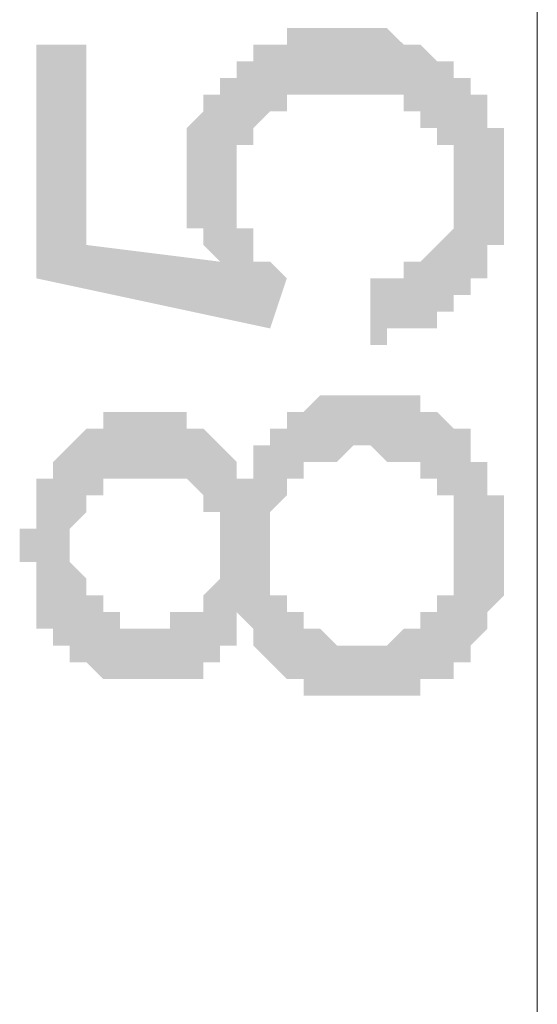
# Model space of a CAD drawing. Header units: metres. Extents: x 5.7 to 89.8, y 4 to 63.5.
# Tile 113 of 256: x 22.136 to 22.434, y 50.267 to 50.835. Entities that reach past the tile are written whole.
import ezdxf

# ---------------------------------------------------------------- set-up
doc = ezdxf.new("R2010")
doc.units = ezdxf.units.M
doc.header["$MEASUREMENT"] = 0
doc.layers.add('PDF17_dim', color=7, linetype='Continuous')

msp = doc.modelspace()

# ---------------------------------------------------------------- hatches: boundary and pattern name
at = {"layer": 'PDF17_dim', "transparency": 33554559}
msp.add_hatch(color=256, dxfattribs=at).paths.add_polyline_path([(22.33796, 50.64727), (22.33796, 50.6858), (22.33796, 50.6858), (22.34759, 50.6858), (22.34759, 50.6858), (22.35723, 50.6858), (22.35723, 50.69543), (22.35723, 50.69543), (22.36686, 50.69543), (22.36686, 50.69543), (22.36686, 50.69543), (22.36686, 50.69543), (22.37649, 50.70506), (22.37649, 50.70506), (22.37649, 50.70506), (22.37649, 50.70506), (22.38612, 50.71469), (22.38612, 50.71469), (22.38612, 50.71469), (22.38612, 50.72432), (22.38612, 50.72432), (22.38612, 50.73395), (22.38612, 50.73395), (22.38612, 50.73395), (22.38612, 50.73395), (22.38612, 50.74358), (22.38612, 50.74358), (22.38612, 50.75321), (22.38612, 50.75321), (22.38612, 50.75321), (22.38612, 50.76284), (22.38612, 50.76284), (22.37649, 50.76284), (22.37649, 50.77248), (22.37649, 50.77248), (22.37649, 50.77248), (22.36686, 50.77248), (22.36686, 50.78211), (22.36686, 50.78211), (22.36686, 50.78211), (22.35723, 50.78211), (22.35723, 50.78211), (22.35723, 50.79174), (22.34759, 50.79174), (22.34759, 50.79174), (22.34759, 50.79174), (22.33796, 50.79174), (22.33796, 50.79174), (22.33796, 50.79174), (22.32833, 50.79174), (22.32833, 50.79174), (22.3187, 50.79174), (22.3187, 50.79174), (22.3187, 50.79174), (22.30907, 50.79174), (22.30907, 50.79174), (22.30907, 50.79174), (22.29944, 50.79174), (22.29944, 50.79174), (22.29944, 50.79174), (22.28981, 50.79174), (22.28981, 50.79174), (22.28981, 50.78211), (22.28018, 50.78211), (22.28018, 50.78211), (22.28018, 50.78211), (22.28018, 50.78211), (22.27054, 50.77248), (22.27054, 50.77248), (22.27054, 50.77248), (22.27054, 50.76284), (22.27054, 50.76284), (22.26091, 50.76284), (22.26091, 50.75321), (22.26091, 50.75321), (22.26091, 50.75321), (22.26091, 50.74358), (22.26091, 50.74358), (22.26091, 50.74358), (22.26091, 50.73395), (22.26091, 50.73395), (22.26091, 50.73395), (22.26091, 50.72432), (22.26091, 50.72432), (22.26091, 50.71469), (22.26091, 50.71469), (22.27054, 50.71469), (22.27054, 50.70506), (22.27054, 50.70506), (22.27054, 50.70506), (22.27054, 50.70506), (22.27054, 50.69543), (22.28018, 50.69543), (22.28018, 50.69543), (22.28018, 50.69543), (22.28981, 50.6858), (22.28981, 50.6858), (22.28018, 50.6569), (22.14534, 50.6858), (22.14534, 50.82063), (22.17423, 50.82063), (22.17423, 50.70506), (22.25128, 50.69543), (22.25128, 50.69543), (22.24165, 50.70506), (22.24165, 50.70506), (22.24165, 50.70506), (22.24165, 50.71469), (22.24165, 50.71469), (22.23202, 50.71469), (22.23202, 50.72432), (22.23202, 50.72432), (22.23202, 50.73395), (22.23202, 50.73395), (22.23202, 50.73395), (22.23202, 50.74358), (22.23202, 50.74358), (22.23202, 50.74358), (22.23202, 50.75321), (22.23202, 50.75321), (22.23202, 50.75321), (22.23202, 50.76284), (22.23202, 50.76284), (22.23202, 50.77248), (22.23202, 50.77248), (22.23202, 50.77248), (22.24165, 50.78211), (22.24165, 50.78211), (22.24165, 50.78211), (22.24165, 50.79174), (22.24165, 50.79174), (22.25128, 50.79174), (22.25128, 50.80137), (22.25128, 50.80137), (22.25128, 50.80137), (22.26091, 50.80137), (22.26091, 50.811), (22.26091, 50.811), (22.26091, 50.811), (22.27054, 50.811), (22.27054, 50.82063), (22.27054, 50.82063), (22.28018, 50.82063), (22.28018, 50.82063), (22.28018, 50.82063), (22.28981, 50.82063), (22.28981, 50.83026), (22.28981, 50.83026), (22.29944, 50.83026), (22.29944, 50.83026), (22.30907, 50.83026), (22.30907, 50.83026), (22.30907, 50.83026), (22.3187, 50.83026), (22.3187, 50.83026), (22.3187, 50.83026), (22.32833, 50.83026), (22.32833, 50.83026), (22.33796, 50.83026), (22.33796, 50.83026), (22.33796, 50.83026), (22.34759, 50.83026), (22.34759, 50.83026), (22.35723, 50.82063), (22.35723, 50.82063), (22.35723, 50.82063), (22.36686, 50.82063), (22.36686, 50.82063), (22.36686, 50.82063), (22.37649, 50.811), (22.37649, 50.811), (22.37649, 50.811), (22.38612, 50.811), (22.38612, 50.811), (22.38612, 50.80137), (22.38612, 50.80137), (22.38612, 50.80137), (22.39575, 50.80137), (22.39575, 50.79174), (22.39575, 50.79174), (22.39575, 50.79174), (22.40538, 50.79174), (22.40538, 50.78211), (22.40538, 50.78211), (22.40538, 50.78211), (22.40538, 50.77248), (22.40538, 50.77248), (22.41501, 50.77248), (22.41501, 50.76284), (22.41501, 50.76284), (22.41501, 50.75321), (22.41501, 50.75321), (22.41501, 50.75321), (22.41501, 50.74358), (22.41501, 50.74358), (22.41501, 50.73395), (22.41501, 50.73395), (22.41501, 50.73395), (22.41501, 50.73395), (22.41501, 50.72432), (22.41501, 50.72432), (22.41501, 50.71469), (22.41501, 50.71469), (22.41501, 50.71469), (22.41501, 50.70506), (22.40538, 50.70506), (22.40538, 50.69543), (22.40538, 50.69543), (22.40538, 50.69543), (22.40538, 50.69543), (22.40538, 50.6858), (22.39575, 50.6858), (22.39575, 50.6858), (22.39575, 50.67616), (22.39575, 50.67616), (22.39575, 50.67616), (22.38612, 50.67616), (22.38612, 50.66653), (22.38612, 50.66653), (22.37649, 50.66653), (22.37649, 50.66653), (22.37649, 50.66653), (22.37649, 50.6569), (22.36686, 50.6569), (22.36686, 50.6569), (22.35723, 50.6569), (22.35723, 50.6569), (22.35723, 50.6569), (22.34759, 50.6569), (22.34759, 50.6569), (22.34759, 50.64727), (22.33796, 50.64727)])
h = msp.add_hatch(color=256, dxfattribs=at)
h.paths.add_polyline_path([(22.26091, 50.49317), (22.26091, 50.49317), (22.26091, 50.48354), (22.26091, 50.48354), (22.26091, 50.47391), (22.25128, 50.47391), (22.25128, 50.47391), (22.25128, 50.47391), (22.25128, 50.46428), (22.24165, 50.46428), (22.24165, 50.46428), (22.24165, 50.46428), (22.24165, 50.46428), (22.24165, 50.45465), (22.23202, 50.45465), (22.23202, 50.45465), (22.22239, 50.45465), (22.22239, 50.45465), (22.22239, 50.45465), (22.21276, 50.45465), (22.21276, 50.45465), (22.21276, 50.45465), (22.20313, 50.45465), (22.20313, 50.45465), (22.1935, 50.45465), (22.1935, 50.45465), (22.1935, 50.45465), (22.18386, 50.45465), (22.18386, 50.45465), (22.18386, 50.45465), (22.17423, 50.46428), (22.17423, 50.46428), (22.17423, 50.46428), (22.1646, 50.46428), (22.1646, 50.46428), (22.1646, 50.47391), (22.1646, 50.47391), (22.1646, 50.47391), (22.15497, 50.47391), (22.15497, 50.48354), (22.15497, 50.48354), (22.15497, 50.48354), (22.14534, 50.48354), (22.14534, 50.49317), (22.14534, 50.49317), (22.14534, 50.49317), (22.14534, 50.5028), (22.14534, 50.5028), (22.14534, 50.51243), (22.14534, 50.51243), (22.14534, 50.51243), (22.14534, 50.52206), (22.13571, 50.52206), (22.13571, 50.5317), (22.13571, 50.5317), (22.13571, 50.5317), (22.13571, 50.54133), (22.14534, 50.54133), (22.14534, 50.54133), (22.14534, 50.55096), (22.14534, 50.55096), (22.14534, 50.56059), (22.14534, 50.56059), (22.14534, 50.56059), (22.14534, 50.57022), (22.14534, 50.57022), (22.15497, 50.57022), (22.15497, 50.57985), (22.15497, 50.57985), (22.15497, 50.57985), (22.15497, 50.57985), (22.1646, 50.58948), (22.1646, 50.58948), (22.1646, 50.58948), (22.1646, 50.58948), (22.17423, 50.59911), (22.17423, 50.59911), (22.17423, 50.59911), (22.18386, 50.59911), (22.18386, 50.59911), (22.18386, 50.60875), (22.1935, 50.60875), (22.1935, 50.60875), (22.20313, 50.60875), (22.20313, 50.60875), (22.20313, 50.60875), (22.21276, 50.60875), (22.21276, 50.60875), (22.21276, 50.60875), (22.22239, 50.60875), (22.22239, 50.60875), (22.22239, 50.60875), (22.23202, 50.60875), (22.23202, 50.59911), (22.23202, 50.59911), (22.24165, 50.59911), (22.24165, 50.59911), (22.24165, 50.59911), (22.24165, 50.59911), (22.25128, 50.58948), (22.25128, 50.58948), (22.25128, 50.58948), (22.25128, 50.58948), (22.26091, 50.57985), (22.26091, 50.57985), (22.26091, 50.57985), (22.26091, 50.57022), (22.26091, 50.57022), (22.26091, 50.57022), (22.27054, 50.57022), (22.27054, 50.57985), (22.27054, 50.57985), (22.27054, 50.57985), (22.27054, 50.58948), (22.27054, 50.58948), (22.28018, 50.58948), (22.28018, 50.59911), (22.28018, 50.59911), (22.28018, 50.59911), (22.28981, 50.59911), (22.28981, 50.60875), (22.28981, 50.60875), (22.28981, 50.60875), (22.29944, 50.60875), (22.29944, 50.60875), (22.29944, 50.60875), (22.30907, 50.61838), (22.30907, 50.61838), (22.30907, 50.61838), (22.3187, 50.61838), (22.3187, 50.61838), (22.32833, 50.61838), (22.32833, 50.61838), (22.32833, 50.61838), (22.33796, 50.61838), (22.33796, 50.61838), (22.33796, 50.61838), (22.34759, 50.61838), (22.34759, 50.61838), (22.34759, 50.61838), (22.35723, 50.61838), (22.35723, 50.61838), (22.36686, 50.61838), (22.36686, 50.60875), (22.36686, 50.60875), (22.37649, 50.60875), (22.37649, 50.60875), (22.37649, 50.60875), (22.38612, 50.59911), (22.38612, 50.59911), (22.38612, 50.59911), (22.38612, 50.59911), (22.39575, 50.59911), (22.39575, 50.58948), (22.39575, 50.58948), (22.39575, 50.58948), (22.39575, 50.57985), (22.40538, 50.57985), (22.40538, 50.57985), (22.40538, 50.57022), (22.40538, 50.57022), (22.40538, 50.57022), (22.40538, 50.56059), (22.41501, 50.56059), (22.41501, 50.56059), (22.41501, 50.55096), (22.41501, 50.55096), (22.41501, 50.55096), (22.41501, 50.54133), (22.41501, 50.54133), (22.41501, 50.5317), (22.41501, 50.5317), (22.41501, 50.5317), (22.41501, 50.52206), (22.41501, 50.52206), (22.41501, 50.52206), (22.41501, 50.51243), (22.41501, 50.51243), (22.41501, 50.5028), (22.41501, 50.5028), (22.41501, 50.5028), (22.40538, 50.49317), (22.40538, 50.49317), (22.40538, 50.49317), (22.40538, 50.48354), (22.40538, 50.48354), (22.40538, 50.48354), (22.39575, 50.47391), (22.39575, 50.47391), (22.39575, 50.47391), (22.39575, 50.46428), (22.39575, 50.46428), (22.39575, 50.46428), (22.38612, 50.46428), (22.38612, 50.46428), (22.38612, 50.45465), (22.37649, 50.45465), (22.37649, 50.45465), (22.37649, 50.45465), (22.36686, 50.45465), (22.36686, 50.44502), (22.36686, 50.44502), (22.35723, 50.44502), (22.35723, 50.44502), (22.35723, 50.44502), (22.34759, 50.44502), (22.34759, 50.44502), (22.34759, 50.44502), (22.33796, 50.44502), (22.33796, 50.44502), (22.32833, 50.44502), (22.32833, 50.44502), (22.32833, 50.44502), (22.3187, 50.44502), (22.3187, 50.44502), (22.30907, 50.44502), (22.30907, 50.44502), (22.30907, 50.44502), (22.29944, 50.44502), (22.29944, 50.44502), (22.29944, 50.45465), (22.28981, 50.45465), (22.28981, 50.45465), (22.28981, 50.45465), (22.28981, 50.45465), (22.28018, 50.46428), (22.28018, 50.46428), (22.28018, 50.46428), (22.28018, 50.46428), (22.27054, 50.47391), (22.27054, 50.47391), (22.27054, 50.47391), (22.27054, 50.48354), (22.27054, 50.48354), (22.27054, 50.48354), (22.26091, 50.49317), (22.26091, 50.49317)], flags=0)
h.paths.add_polyline_path([(22.21276, 50.48354), (22.21276, 50.48354), (22.21276, 50.48354), (22.22239, 50.48354), (22.22239, 50.49317), (22.22239, 50.49317), (22.23202, 50.49317), (22.23202, 50.49317), (22.23202, 50.49317), (22.24165, 50.49317), (22.24165, 50.5028), (22.24165, 50.5028), (22.24165, 50.5028), (22.24165, 50.5028), (22.25128, 50.51243), (22.25128, 50.51243), (22.25128, 50.51243), (22.25128, 50.52206), (22.25128, 50.52206), (22.25128, 50.5317), (22.25128, 50.5317), (22.25128, 50.5317), (22.25128, 50.54133), (22.25128, 50.54133), (22.25128, 50.54133), (22.25128, 50.55096), (22.25128, 50.55096), (22.24165, 50.55096), (22.24165, 50.56059), (22.24165, 50.56059), (22.24165, 50.56059), (22.24165, 50.56059), (22.23202, 50.57022), (22.23202, 50.57022), (22.23202, 50.57022), (22.22239, 50.57022), (22.22239, 50.57022), (22.21276, 50.57022), (22.21276, 50.57022), (22.21276, 50.57022), (22.20313, 50.57022), (22.20313, 50.57022), (22.20313, 50.57022), (22.1935, 50.57022), (22.1935, 50.57022), (22.1935, 50.57022), (22.18386, 50.57022), (22.18386, 50.56059), (22.18386, 50.56059), (22.18386, 50.56059), (22.17423, 50.56059), (22.17423, 50.56059), (22.17423, 50.55096), (22.17423, 50.55096), (22.17423, 50.55096), (22.1646, 50.54133), (22.1646, 50.54133), (22.1646, 50.5317), (22.1646, 50.5317), (22.1646, 50.5317), (22.1646, 50.52206), (22.1646, 50.52206), (22.1646, 50.52206), (22.17423, 50.51243), (22.17423, 50.51243), (22.17423, 50.51243), (22.17423, 50.5028), (22.17423, 50.5028), (22.17423, 50.5028), (22.18386, 50.5028), (22.18386, 50.49317), (22.18386, 50.49317), (22.18386, 50.49317), (22.1935, 50.49317), (22.1935, 50.49317), (22.1935, 50.48354), (22.20313, 50.48354), (22.20313, 50.48354), (22.21276, 50.48354)], flags=0)
h.paths.add_polyline_path([(22.32833, 50.47391), (22.33796, 50.47391), (22.33796, 50.47391), (22.34759, 50.47391), (22.34759, 50.47391), (22.34759, 50.47391), (22.35723, 50.48354), (22.35723, 50.48354), (22.35723, 50.48354), (22.36686, 50.48354), (22.36686, 50.48354), (22.36686, 50.49317), (22.37649, 50.49317), (22.37649, 50.49317), (22.37649, 50.49317), (22.37649, 50.5028), (22.37649, 50.5028), (22.38612, 50.5028), (22.38612, 50.51243), (22.38612, 50.51243), (22.38612, 50.51243), (22.38612, 50.52206), (22.38612, 50.52206), (22.38612, 50.5317), (22.38612, 50.5317), (22.38612, 50.5317), (22.38612, 50.54133), (22.38612, 50.54133), (22.38612, 50.54133), (22.38612, 50.55096), (22.38612, 50.55096), (22.38612, 50.56059), (22.37649, 50.56059), (22.37649, 50.56059), (22.37649, 50.56059), (22.37649, 50.57022), (22.37649, 50.57022), (22.36686, 50.57022), (22.36686, 50.57022), (22.36686, 50.57985), (22.35723, 50.57985), (22.35723, 50.57985), (22.35723, 50.57985), (22.34759, 50.57985), (22.34759, 50.57985), (22.34759, 50.57985), (22.33796, 50.58948), (22.33796, 50.58948), (22.33796, 50.58948), (22.32833, 50.58948), (22.32833, 50.58948), (22.3187, 50.57985), (22.3187, 50.57985), (22.3187, 50.57985), (22.30907, 50.57985), (22.30907, 50.57985), (22.30907, 50.57985), (22.29944, 50.57985), (22.29944, 50.57022), (22.29944, 50.57022), (22.28981, 50.57022), (22.28981, 50.57022), (22.28981, 50.56059), (22.28981, 50.56059), (22.28981, 50.56059), (22.28018, 50.55096), (22.28018, 50.55096), (22.28018, 50.55096), (22.28018, 50.54133), (22.28018, 50.54133), (22.28018, 50.54133), (22.28018, 50.5317), (22.28018, 50.5317), (22.28018, 50.52206), (22.28018, 50.52206), (22.28018, 50.52206), (22.28018, 50.51243), (22.28018, 50.51243), (22.28018, 50.5028), (22.28018, 50.5028), (22.28981, 50.5028), (22.28981, 50.5028), (22.28981, 50.49317), (22.28981, 50.49317), (22.28981, 50.49317), (22.29944, 50.49317), (22.29944, 50.48354), (22.29944, 50.48354), (22.30907, 50.48354), (22.30907, 50.48354), (22.30907, 50.48354), (22.3187, 50.47391), (22.3187, 50.47391), (22.3187, 50.47391), (22.32833, 50.47391), (22.32833, 50.47391), (22.32833, 50.47391)], flags=0)

# ---------------------------------------------------------------- linework, layer by layer
at = {"layer": 'PDF17_dim', "lineweight": 20}
msp.add_lwpolyline([(22.43428, 50.21387), (22.43428, 50.24276), (22.43428, 51.02289), (22.43428, 51.06141)], dxfattribs=at)

doc.saveas('drawing.dxf')
